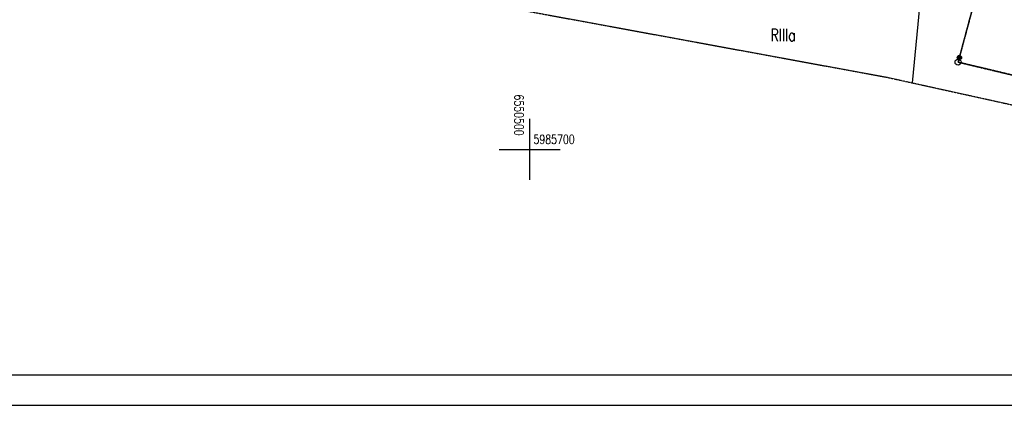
# Model space of a CAD drawing. Header units: millimetres. Extents: x 6197 to 108098, y 4257 to 29730.
# Tile 90 of 148: x 25019 to 26633, y 25530 to 26162. Entities that reach past the tile are written whole.
import ezdxf
from ezdxf.enums import TextEntityAlignment as Align

# ---------------------------------------------------------------- set-up
doc = ezdxf.new("R2010")
doc.units = ezdxf.units.MM
doc.linetypes.add('2', pattern=[1, 0.5, -0.5])
doc.linetypes.add('901', pattern=[0])
for name, color, linetype in [('202-punkt_graniczny', 7, 'Continuous'), ('209-oznaczenie_konturu_klasyfik', 7, 'Continuous'), ('218-kontur_uzytku_gruntowego', 7, 'Continuous'), ('219-dzialka_ewidencyjna', 7, 'Continuous'), ('ogrodzenie_trwale', 7, 'Continuous'), ('opisy', 7, 'Continuous'), ('przewod_wodociagowy', 7, 'Continuous'), ('Zakres', 7, 'Continuous')]:
    doc.layers.add(name, color=color, linetype=linetype)
doc.styles.add('STYL_ARIAL', font='simplex', dxfattribs={"width": 0.75, "oblique": 0.1})

# ---------------------------------------------------------------- blocks, each defined once
blk = doc.blocks.new('202')
at = {"color": 0}
blk.add_circle((0, 0), 0.25, dxfattribs=at)

msp = doc.modelspace()

# ---------------------------------------------------------------- linework, layer by layer
for p, q in [((23405.149, 25579.717), (31305.149, 25579.717)), ((23355.149, 25529.717), (31355.149, 25529.717))]:
    msp.add_line(p, q)
at = {"layer": '218-kontur_uzytku_gruntowego', "color": 3, "linetype": '2'}
for points in [[(26594.848, 26230.222, 0), (26557.648, 26092.022, 0)], [(26557.648, 26092.022, 0), (26594.848, 26230.222, 0)], [(26557.648, 26092.022, 0), (26754.048, 26045.222, 0)], [(26754.048, 26045.222, 0), (26557.648, 26092.022, 0)]]:
    msp.add_polyline3d(points, dxfattribs=at)
at = {"layer": '219-dzialka_ewidencyjna', "color": 7}
for points in [[(26557.648, 26092.022, 0), (26594.848, 26230.222, 0)], [(26754.048, 26045.222, 0), (26557.648, 26092.022, 0)]]:
    msp.add_polyline3d(points, dxfattribs=at)
at = {"layer": 'ogrodzenie_trwale', "color": 7, "linetype": '901'}
msp.add_polyline3d([(27269.848, 25980.822, 0), (27202.048, 25938.822, 0), (26754.048, 26045.222, 0), (26557.648, 26092.022, 0), (26590.248, 26213.422, 0)], dxfattribs=at)
at = {"layer": 'ogrodzenie_trwale', "color": 7}
for radius in [3.5, 3.15, 2.8, 2.45, 2.1, 1.75, 1.4, 1.05, 0.7]:
    msp.add_circle((26559.692, 26099.636), radius, dxfattribs=at)
at = {"layer": 'opisy', "color": 7}
for points in [[(25855.448, 25899.022, 0), (25855.448, 25999.022, 0)], [(25805.448, 25949.022, 0), (25905.448, 25949.022, 0)]]:
    msp.add_polyline3d(points, dxfattribs=at)
at = {"layer": 'przewod_wodociagowy', "color": 5}
msp.add_polyline3d([(26482.878, 26058.04, 0), (26528.048, 26528.222, 0)], dxfattribs=at)
at = {"layer": 'Zakres', "color": 5, "linetype": '2'}
msp.add_polyline3d([(25823.218, 26180.832, 0), (26441.248, 26067.222, 0), (26482.878, 26058.04, 0), (26651.984, 26020.748, 0)], dxfattribs=at)

# ---------------------------------------------------------------- block references
at = {"layer": '202-punkt_graniczny', "color": 7, "xscale": 20, "yscale": 20, "zscale": 20}
msp.add_blockref('202', (26557.648, 26092.022), dxfattribs=at)

# ---------------------------------------------------------------- texts
at = {"layer": '209-oznaczenie_konturu_klasyfik', "color": 3, "style": 'STYL_ARIAL', "width": 0.75}
msp.add_text('RIIIa', height=20, dxfattribs=at).set_placement((26250.048, 26146.422), align=Align.TOP_LEFT)
at = {"layer": 'opisy', "color": 7, "style": 'STYL_ARIAL', "width": 0.75}
msp.add_text('6550500', height=15, rotation=270, dxfattribs=at).set_placement((25837.676, 26039.046), align=Align.MIDDLE_LEFT)
msp.add_text('5985700', height=15, dxfattribs=at).set_placement((25861.53, 25965.468), align=Align.MIDDLE_LEFT)

doc.saveas('drawing.dxf')
